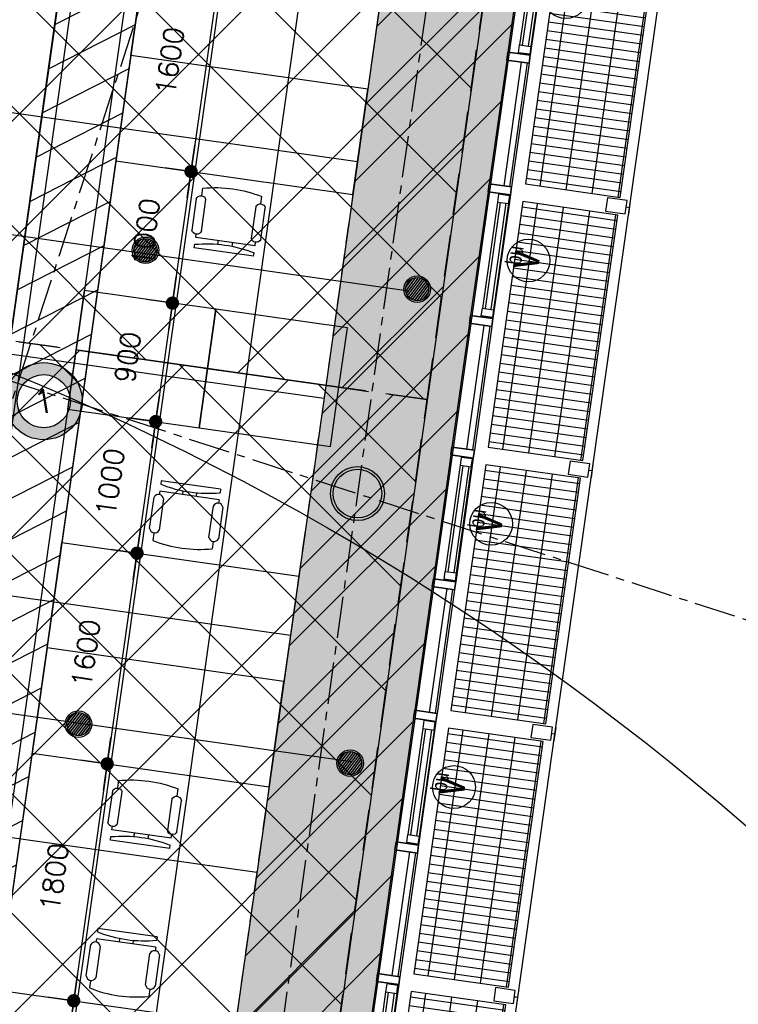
# Model space of a CAD drawing. Header units: millimetres. Extents: x -4106 to 114694, y -37499 to 54647.
# Tile 103 of 109: x 90925 to 96333, y 16290 to 23696. Entities that reach past the tile are written whole.
import ezdxf
from ezdxf.enums import TextEntityAlignment as Align

# ---------------------------------------------------------------- set-up
doc = ezdxf.new("R2010")
doc.units = ezdxf.units.MM
doc.header["$LTSCALE"] = 50
for name, pattern in [('B0301', [25, 12.5, -6.25, 0, -6.25]), ('B0702', [4.6875, 3.125, -1.5625]), ('XREF_05-werkset$0$B0702', [4.6875, 3.125, -1.5625]), ('XREF_STRAMIEN$0$B0201', [50, 31.25, -6.25, 6.25, -6.25])]:
    doc.linetypes.add(name, pattern=pattern)
for name, color, linetype in [('FOK_ BRANDSLANGHASPELS', 2, 'Continuous'), ('FOK_07_STRAMIEN', 13, 'B0301'), ('FOK_08---_MAATVOERING', 2, 'Continuous'), ('FOK_22_BINNENWANDEN', 2, 'Continuous'), ('FOK_82_LOS MEUBILAIR', 1, 'Continuous'), ('XREF_05-werkset$0$AA23NH2-_STAAL', 242, 'Continuous'), ('XREF_05-werkset$0$AI28XH2-_STAAL', 1, 'Continuous'), ('XREF_05-werkset$0$AI31----_BUITENKOZ', 242, 'Continuous'), ('XREF_05-werkset$0$AI31XH4-_ALUMINIUM', 242, 'Continuous'), ('XREF_05-werkset$0$AI32XI--_HOUT', 242, 'Continuous'), ('XREF_05-werkset$0$AL$1A---_ALGEMEEN', 7, 'Continuous'), ('XREF_05-werkset$0$AL21RO0-_GLASPLAAT', 2, 'Continuous'), ('XREF_05-werkset$0$AL23NH2-_STAAL', 1, 'Continuous'), ('XREF_05-werkset$0$AL28XH2-_STAAL', 4, 'Continuous'), ('XREF_05-werkset$0$AL31----_BUITENKOZ', 2, 'Continuous'), ('XREF_05-werkset$0$AL31XH4-_ALUMINIUM', 2, 'Continuous'), ('XREF_05-werkset$0$ALR3OR3-_OPPR30', 242, 'Continuous'), ('XREF_05-werkset$0$AT$1A---_ALGEMEEN', 7, 'Continuous'), ('XREF_05-werkset$0$AT$8A---_HULPLIJNEN', 241, 'Continuous'), ('XREF_05_PLAFOND$0$AA00VV4-_SOLID252', 254, 'Continuous'), ('XREF_05_PLAFOND$0$AA45----_PLAFONDAFW', 1, 'Continuous'), ('XREF_05_PLAFOND$0$AI45----_PLAFONDAFW', 2, 'Continuous'), ('XREF_05_Sprinkler installatie$0$verzonken sprinkler', 6, 'Continuous'), ('XREF_05_Sprinkler installatie$0$WL524---', 4, 'Continuous'), ('XREF_05_Sprinkler installatie$0$WL6516--', 4, 'Continuous'), ('XREF_05_Vloergoot installaties$0$EL6131--_VG', 3, 'Continuous'), ('XREF_05_Vloergoot installaties$0$EL6222--', 3, 'Continuous'), ('XREF_STRAMIEN$0$AL$7A---_STRAMIEN', 1, 'XREF_STRAMIEN$0$B0201')]:
    doc.layers.add(name, color=color, linetype=linetype)
doc.styles.add('FOK-DIM', font='romans.shx')
doc.styles.add('XREF_05-werkset$0$00_100', font='ABTPR.SHX', dxfattribs={"width": 0.8, "height": 120})
doc.styles.add('XREF_05-werkset$0$02_100', font='ABTPR.SHX', dxfattribs={"width": 0.8, "height": 250})
doc.styles.add('XREF_05_Sprinkler installatie$0$Standard', font='txt')
doc.styles.add('XREF_05_Vloergoot installaties$0$BURO-018', font='simplex.shx', dxfattribs={"height": 180})
doc.dimstyles.new('FOK-100', dxfattribs={"dimscale": 100, "dimtxt": 1.5, "dimasz": 1, "dimexe": 2, "dimexo": 0, "dimgap": 2, "dimtad": 1, "dimdec": 0, "dimzin": 11, "dimdsep": 46, "dimtxsty": 'FOK-DIM', "dimblk1": 'DOT', "dimblk2": 'DOT', "dimsah": 1, "dimcen": 2.5, "dimclrd": 256, "dimclre": 256, "dimclrt": 256, "dimadec": 0, "dimazin": 0, "dimtfac": 1, "dimtdec": 0, "dimtix": 1, "dimtmove": 2, "dimatfit": 3, "dimldrblk": 'DOT', "dimfxl": 2, "dimtolj": 1, "dimtzin": 0, "dimarcsym": 0})

# ---------------------------------------------------------------- blocks, each defined once
blk = doc.blocks.new('XREF_05-werkset$0$281B406F')
for radius in [203.2, 183.2]:
    blk.add_circle((0, 0), radius)
blk = doc.blocks.new('XREF_05-werkset$0$V-H-28X00A_09145B1')
at = {"layer": 'XREF_05-werkset$0$AL28XH2-_STAAL'}
blk.add_blockref('XREF_05-werkset$0$281B406F', (93466.9, 20131.3), dxfattribs=at)
blk = doc.blocks.new('XREF_05-werkset$0$281KOF8D')
blk.add_lwpolyline([(-50, -75), (50, -75), (50, 75), (-50, 75)], close=True)
blk = doc.blocks.new('XREF_05-werkset$0$V-H-00-01Z_09145B1')
at = {"layer": 'XREF_05-werkset$0$AA23NH2-_STAAL', "color": 13}
for p, q in [((107.9, -820), (107.9, -100)), ((173.9, -820), (173.9, -100)), ((239.9, -820), (239.9, -100)), ((305.9, -820), (305.9, -100)), ((371.9, -820), (371.9, -100)), ((437.9, -820), (437.9, -100)), ((503.9, -820), (503.9, -100)), ((569.9, -820), (569.9, -100)), ((635.9, -820), (635.9, -100)), ((701.9, -820), (701.9, -100)), ((767.9, -820), (767.9, -100)), ((833.9, -820), (833.9, -100)), ((899.9, -820), (899.9, -100)), ((965.9, -820), (965.9, -100)), ((1031.9, -820), (1031.9, -100)), ((1097.9, -820), (1097.9, -100)), ((1163.9, -820), (1163.9, -100)), ((1229.9, -820), (1229.9, -100)), ((1295.9, -820), (1295.9, -100)), ((1361.9, -820), (1361.9, -100)), ((1427.9, -820), (1427.9, -100)), ((1493.9, -820), (1493.9, -100)), ((1559.9, -820), (1559.9, -100)), ((1625.9, -820), (1625.9, -100)), ((1691.9, -820), (1691.9, -100)), ((1757.9, -820), (1757.9, -100)), ((1823.9, -820), (1823.9, -100)), ((1889.9, -820), (1889.9, -100)), ((67, -211.2), (1933, -211.2)), ((67, -409.2), (1933, -409.2)), ((67, -607.2), (1933, -607.2)), ((67, -805.2), (1933, -805.2))]:
    blk.add_line(p, q, dxfattribs=at)
at = {"layer": 'XREF_05-werkset$0$AI28XH2-_STAAL'}
for p, q in [((-50, -901), (50, -901)), ((1950, -901), (2050, -901))]:
    blk.add_line(p, q, dxfattribs=at)
at = {"layer": 'XREF_05-werkset$0$AL21RO0-_GLASPLAAT', "color": 3}
blk.add_lwpolyline([(0, -900), (2000, -900)], dxfattribs=at)
at = {"layer": 'XREF_05-werkset$0$AL23NH2-_STAAL'}
blk.add_lwpolyline([(1933, -100), (67, -100), (67, -820), (67, -820), (67, -820), (1933, -820), (1933, -100), (1933, -100)], close=True, dxfattribs=at)
at = {"layer": 'XREF_05-werkset$0$AL28XH2-_STAAL'}
for p, q in [((0, -901), (0, -875)), ((2000, -901), (2000, -875))]:
    blk.add_line(p, q, dxfattribs=at)
at = {"layer": 'XREF_05-werkset$0$AL28XH2-_STAAL', "rotation": 180}
for p in [(0, -800), (2000, -800)]:
    blk.add_blockref('XREF_05-werkset$0$281KOF8D', p, dxfattribs=at)
blk = doc.blocks.new('XREF_05-werkset$0$V-K-39-003X_B09145W02')
at = {"color": 0, "linetype": 'ByBlock'}
blk.add_lwpolyline([(60, 9), (60, -161), (0, -161), (0, 9)], close=True, dxfattribs=at)
blk = doc.blocks.new('XREF_05-werkset$0$V-K-39-003S_B09145W02')
at = {"color": 0, "linetype": 'ByBlock'}
blk.add_lwpolyline([(-60, 9), (-60, -161), (0, -161), (0, 9)], close=True, dxfattribs=at)
blk = doc.blocks.new('XREF_05-werkset$0$V-K-39-005X_B09145W02')
at = {"color": 0}
blk.add_lwpolyline([(67, 0), (67, -85), (0, -85), (0, 0)], close=True, dxfattribs=at)
blk = doc.blocks.new('XREF_05-werkset$0$V-K-39-005S_B09145W02')
at = {"color": 0}
blk.add_lwpolyline([(-67, 0), (-67, -85), (0, -85), (0, 0)], close=True, dxfattribs=at)
blk = doc.blocks.new('XREF_05-werkset$0$V-H-31-00JS_B09145W02')
at = {"layer": 'XREF_05-werkset$0$AI31XH4-_ALUMINIUM'}
for p, q in [((-60, 89.5), (-1000, 89.5)), ((-127, 9.5), (-933, 9.5)), ((-60, -80.5), (-1000, -80.5)), ((-127, -75.5), (-933, -75.5))]:
    blk.add_line(p, q, dxfattribs=at)
at = {"layer": 'XREF_05-werkset$0$AL$1A---_ALGEMEEN'}
blk.add_circle((-530, -284), 161, dxfattribs=at)
at = {"layer": 'XREF_05-werkset$0$AL31XH4-_ALUMINIUM'}
for p, q in [((-127, -10.5), (-933, -10.5)), ((-127, -55.5), (-933, -55.5))]:
    blk.add_line(p, q, dxfattribs=at)
for name, p in [('XREF_05-werkset$0$V-K-39-003X_B09145W02', (-1060, 80.5)), ('XREF_05-werkset$0$V-K-39-003S_B09145W02', (0, 80.5))]:
    blk.add_blockref(name, p, dxfattribs=at)
at = {"layer": 'XREF_05-werkset$0$AL31XH4-_ALUMINIUM', "xscale": 0.8955223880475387}
for name, p in [('XREF_05-werkset$0$V-K-39-005X_B09145W02', (-993, 9.5)), ('XREF_05-werkset$0$V-K-39-005S_B09145W02', (-67, 9.5))]:
    blk.add_blockref(name, p, dxfattribs=at)
at = {"layer": 'XREF_05-werkset$0$AT$1A---_ALGEMEEN', "color": 7, "style": 'XREF_05-werkset$0$02_100', "width": 0.8}
blk.add_text('v', height=250, dxfattribs=at).set_placement((-530, -241.4), align=Align.MIDDLE_CENTER)
at = {"layer": 'XREF_05-werkset$0$AT$8A---_HULPLIJNEN', "color": 1, "style": 'XREF_05-werkset$0$00_100', "width": 0.8}
blk.add_text('bu', height=120, dxfattribs=at).set_placement((-577.2, -233.8))
blk = doc.blocks.new('XREF_05-werkset$0$V-H-31-00KS_B09145W02')
at = {"layer": 'XREF_05-werkset$0$AI31----_BUITENKOZ'}
for p, q in [((-60, 89.5), (-1000, 89.5)), ((-60, -80.5), (-1000, -80.5))]:
    blk.add_line(p, q, dxfattribs=at)
at = {"layer": 'XREF_05-werkset$0$AL31----_BUITENKOZ'}
for p, q in [((-60, -20.5), (-1000, -20.5)), ((-60, -65.5), (-1000, -65.5))]:
    blk.add_line(p, q, dxfattribs=at)
for name, p in [('XREF_05-werkset$0$V-K-39-003X_B09145W02', (-1060, 80.5)), ('XREF_05-werkset$0$V-K-39-003S_B09145W02', (0, 80.5))]:
    blk.add_blockref(name, p, dxfattribs=at)
blk = doc.blocks.new('XREF_05-werkset')
at = {"layer": 'XREF_05-werkset$0$AI32XI--_HOUT'}
blk.add_lwpolyline([(31191.2, 21079.5), (22128, 21565.5), (24131.3, 36864.7), (96260.6, 36864.7), (87026.7, -28343), (68249.8, -22249.2)], dxfattribs=at)
at = {"layer": 'XREF_05-werkset$0$ALR3OR3-_OPPR30', "linetype": 'XREF_05-werkset$0$B0702'}
blk.add_lwpolyline([(60436.3, 20098.9), (31231.4, 21828.4), (22996.8, 22270), (24807, 36094.7), (95373.9, 36094.7), (86392.8, -27327.7), (68973.9, -21674.7), (69214.5, 10715.9, 0.399143)], format="xyb", close=True, dxfattribs=at)
blk.add_blockref('XREF_05-werkset$0$V-H-28X00A_09145B1', (0, 0))
at = {"rotation": 81.940000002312}
for name, p in [('XREF_05-werkset$0$V-H-31-00JS_B09145W02', (94827.4, 24429.4)), ('XREF_05-werkset$0$V-H-31-00KS_B09145W02', (94687.2, 23439.3)), ('XREF_05-werkset$0$V-H-31-00JS_B09145W02', (94547, 22449.1)), ('XREF_05-werkset$0$V-H-31-00KS_B09145W02', (94406.8, 21459)), ('XREF_05-werkset$0$V-H-31-00JS_B09145W02', (94266.6, 20468.9)), ('XREF_05-werkset$0$V-H-31-00KS_B09145W02', (94126.4, 19478.8)), ('XREF_05-werkset$0$V-H-31-00JS_B09145W02', (93986.2, 18488.6)), ('XREF_05-werkset$0$V-H-31-00KS_B09145W02', (93846, 17498.5)), ('XREF_05-werkset$0$V-H-31-00JS_B09145W02', (93705.8, 16508.4))]:
    blk.add_blockref(name, p, dxfattribs=at)
at = {"color": 4, "rotation": 81.940000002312}
for p in [(94622.5, 22408.1), (94342.1, 20427.9), (94061.7, 18447.7), (93781.3, 16467.4), (93500.8, 14487.2)]:
    blk.add_blockref('XREF_05-werkset$0$V-H-00-01Z_09145B1', p, dxfattribs=at)
blk = doc.blocks.new('XREF_STRAMIEN')
at = {"layer": 'XREF_STRAMIEN$0$AL$7A---_STRAMIEN', "ltscale": 0.2}
for p, q in [((96792.1, 43612.9), (86223.3, -31020.5)), ((24193.2, 42612.9), (99881.1, 18049.7))]:
    blk.add_line(p, q, dxfattribs=at)
blk.add_lwpolyline([(98261.3, 43612.9), (74241, -30401.8)], dxfattribs=at)
blk = doc.blocks.new('XREF_05_PLAFOND')
at = {"layer": 'XREF_05_PLAFOND$0$AA00VV4-_SOLID252'}
h = blk.add_hatch(color=256, dxfattribs=at)
edge = h.paths.add_edge_path(flags=16)
edge.add_line((31231.4, 21828.4), (22996.8, 22270))
edge.add_line((22996.8, 22270), (24807, 36094.7))
edge.add_line((24807, 36094.7), (95373.9, 36094.7))
edge.add_line((95373.9, 36094.7), (86392.8, -27327.7))
edge.add_line((86392.8, -27327.7), (68973.9, -21674.7))
edge.add_line((68973.9, -21674.7), (69214.5, 10715.9))
edge.add_arc((59884.7, 10785.2), 9330, 359.57452, 446.61078)
edge.add_line((60436.3, 20098.9), (31231.4, 21828.4))
edge = h.paths.add_edge_path()
edge.add_line((31161.2, 20520.3), (31177.8, 20829.9))
edge.add_line((31177.8, 20829.9), (60377.7, 19100.6))
edge.add_arc((59884.7, 10785.2), 8330, -0.42547, 86.60747, ccw=False)
edge.add_line((68214.5, 10723.3), (67969.2, -22304.6))
edge.add_line((67969.2, -22304.6), (67939.7, -22395.7))
edge.add_line((67939.7, -22395.7), (87220.1, -28652.8))
edge.add_line((87220.1, -28652.8), (96531.3, 37099.7))
edge.add_line((96531.3, 37099.7), (23925.1, 37099.7))
edge.add_line((23925.1, 37099.7), (21807.3, 20926.8))
edge.add_line((21807.3, 20926.8), (31096.2, 20428.7))
edge.add_line((31096.2, 20428.7), (31101.3, 20523.5))
edge.add_line((31101.3, 20523.5), (31161.2, 20520.3))
at = {"layer": 'XREF_05_PLAFOND$0$AA45----_PLAFONDAFW'}
h = blk.add_hatch(dxfattribs=at)
h.set_pattern_fill('ANSI31', color=256, scale=2200, angle=342.02, style=0)
h.set_pattern_definition([(27.02, (0, 0), (-124.9329, 244.9832), [])])
h.paths.add_polyline_path([(84075.5, -26575.7), (84654.9, -26763.7), (93556.2, 36094.7), (92950.2, 36094.7)])
at = {"layer": 'XREF_05_PLAFOND$0$AI45----_PLAFONDAFW'}
h = blk.add_hatch(dxfattribs=at)
h.set_pattern_fill('_USER,_O', color=256, scale=600, angle=90, pattern_type=0)
h.set_pattern_definition([(81.94, (95233.5, 35104.6), (-594.073, 84.126), [])])
edge = h.paths.add_edge_path(flags=16)
edge.add_arc((41622.2, 26897.4), 5449.9, 0, 360)
h.paths.add_polyline_path([(49933.5, 30177.3), (51533.5, 30177.3), (51533.5, 27777.3), (49933.5, 27777.3)], flags=16)
edge = h.paths.add_edge_path(flags=16)
edge.add_arc((86127.3, 26613.5), 3800, 0, 360)
edge = h.paths.add_edge_path(flags=16)
edge.add_arc((74998.8, -10766.8), 5449.8, 0, 360)
edge = h.paths.add_edge_path()
edge.add_line((31231.4, 21828.4), (22996.8, 22270))
edge.add_line((22996.8, 22270), (24807, 36094.7))
edge.add_line((24807, 36094.7), (95373.9, 36094.7))
edge.add_line((95373.9, 36094.7), (86392.8, -27327.7))
edge.add_line((86392.8, -27327.7), (68973.9, -21674.7))
edge.add_line((68973.9, -21674.7), (69214.5, 10715.9))
edge.add_arc((59884.7, 10785.2), 9330, 359.57452, 446.61078)
edge.add_line((60436.3, 20098.9), (31231.4, 21828.4))
h = blk.add_hatch(dxfattribs=at)
h.set_pattern_fill('_USER,_O', color=256, scale=1800, pattern_type=0)
h.set_pattern_definition([(351.94, (95233.5, 35104.6), (252.378, 1782.22), [])])
edge = h.paths.add_edge_path(flags=16)
edge.add_arc((74998.8, -10766.8), 5449.8, 0, 360)
edge = h.paths.add_edge_path(flags=16)
edge.add_arc((41622.2, 26897.4), 5449.9, 0, 360)
h.paths.add_polyline_path([(49933.5, 30177.3), (51533.5, 30177.3), (51533.5, 27777.3), (49933.5, 27777.3)], flags=16)
edge = h.paths.add_edge_path(flags=16)
edge.add_arc((86127.3, 26613.5), 3800, 0, 360)
edge = h.paths.add_edge_path()
edge.add_line((31231.4, 21828.4), (22996.8, 22270))
edge.add_line((22996.8, 22270), (24807, 36094.7))
edge.add_line((24807, 36094.7), (95373.9, 36094.7))
edge.add_line((95373.9, 36094.7), (86392.8, -27327.7))
edge.add_line((86392.8, -27327.7), (68973.9, -21674.7))
edge.add_line((68973.9, -21674.7), (69214.5, 10715.9))
edge.add_arc((59884.7, 10785.2), 9330, 359.57452, 446.61078)
edge.add_line((60436.3, 20098.9), (31231.4, 21828.4))
at = {"layer": 'XREF_05_PLAFOND$0$AA45----_PLAFONDAFW'}
blk.add_lwpolyline([(84075.5, -26575.7), (84654.9, -26763.7), (93556.2, 36094.7), (92950.2, 36094.7)], close=True, dxfattribs=at)
blk = doc.blocks.new('XREF_05_Sprinkler installatie$0$SP-KOP02')
at = {"color": 0, "linetype": 'Continuous'}
for p, q in [((-0.875, -0.023), (0.023, 0.875)), ((-0.847, -0.219), (0.219, 0.847)), ((-0.843, 0.233), (-0.233, 0.843)), ((-0.786, -0.383), (0.383, 0.786)), ((-0.702, -0.523), (0.523, 0.702)), ((-0.595, -0.641), (0.641, 0.595)), ((-0.469, -0.739), (0.739, 0.469)), ((-0.32, -0.815), (0.815, 0.32)), ((-0.144, -0.863), (0.863, 0.144)), ((0.072, -0.872), (0.872, -0.072)), ((0.381, -0.788), (0.788, -0.381))]:
    blk.add_line(p, q, dxfattribs=at)
at = {"color": 0, "linetype": 'Continuous', "const_width": 0.875}
blk.add_lwpolyline([(-0.438, 0, 1), (0.438, 0, 1)], format="xyb", close=True, dxfattribs=at)
at = {"color": 0, "linetype": 'Continuous'}
for radius in [1, 0.875]:
    blk.add_circle((0, 0), radius, dxfattribs=at)
at = {"color": 0, "linetype": 'Continuous', "style": 'XREF_05_Sprinkler installatie$0$Standard', "flags": 1}
for tag, p in [('SP_MATCODE', (2, 2)), ('SP_TEMP', (2, -3)), ('SP_DOORL', (2, -5)), ('SP_KFACT', (2, -7)), ('SP_SPRHK', (2, -9)), ('SP_KLEP', (2, -11))]:
    blk.add_attdef(tag, p, '', height=1, dxfattribs=at)
blk = doc.blocks.new('XREF_05_Sprinkler installatie')
at = {"layer": 'XREF_05_Sprinkler installatie$0$verzonken sprinkler'}
h = blk.add_hatch(dxfattribs=at)
h.set_pattern_fill('JIS_WOOD', color=256, scale=500, style=0)
h.set_pattern_definition([(45, (3.27, -36464.7), (-250, 250), [])])
h.paths.add_polyline_path([(24807, 36094.7), (95373.9, 36094.7), (86392.8, -27327.1), (68969.3, -21673.2), (69211, 10225.9), (69061.7, 12468.4), (68691.3, 13866.6), (68340.9, 14727.8), (67609, 16018.5), (67276.1, 16479), (66137.8, 17709.9), (64799, 18713.9), (64109.1, 19104.2), (63010.1, 19573.8), (61837.8, 19908.5), (60551.6, 20091.3), (59092.5, 20179.1), (23005.1, 22333.3)], flags=16)
h.paths.add_polyline_path([(24131.3, 36864.7), (96541.6, 37108.7), (87227.5, -28664.7), (68230.9, -22243.1), (68457.4, 9789.2), (68440.3, 11431.8), (68331.7, 12290.1), (67835.2, 13662.2), (67691.2, 14032.7), (66838.9, 15594.2), (65842.1, 16784.9), (63693.8, 18333.6), (62337.4, 18876.6), (59567.3, 19359.3), (56813.6, 19563.8), (22128.1, 21566.8)])
for points in [[(24131.3, 36864.7), (96541.6, 37108.7), (87227.5, -28664.7), (68230.9, -22243.1), (68457.4, 9789.2), (68440.3, 11431.8), (68331.7, 12290.1), (67835.2, 13662.2), (67691.2, 14032.7), (66838.9, 15594.2), (65842.1, 16784.9), (63693.8, 18333.6), (62337.4, 18876.6), (59567.3, 19359.3), (56813.6, 19563.8), (22128.1, 21566.8)], [(24807, 36094.7), (95373.9, 36094.7), (86392.8, -27327.1), (68969.3, -21673.2), (69211, 10225.9), (69061.7, 12468.4), (68691.3, 13866.6), (68340.9, 14727.8), (67609, 16018.5), (67276.1, 16479), (66137.8, 17709.9), (64799, 18713.9), (64109.1, 19104.2), (63010.1, 19573.8), (61837.8, 19908.5), (60551.6, 20091.3), (59092.5, 20179.1), (23005.1, 22333.3)]]:
    blk.add_lwpolyline(points, close=True, dxfattribs=at)
at = {"layer": 'XREF_05_Sprinkler installatie$0$WL524---'}
for p, q in [((88864.4, 22362.7), (93854.1, 21656.2)), ((82436.3, 19671.7), (93425.3, 18115.6))]:
    blk.add_line(p, q, dxfattribs=at)
at = {"layer": 'XREF_05_Sprinkler installatie$0$WL6516--', "xscale": 99.9999999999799, "yscale": 100, "zscale": 100, "rotation": 7.589429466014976}
for p in [(91871.6, 21961.4), (93916.3, 21668.7), (91366.9, 18396.9), (93411.6, 18104.3)]:
    blk.add_blockref('XREF_05_Sprinkler installatie$0$SP-KOP02', p, dxfattribs=at)
blk = doc.blocks.new('XREF_05_Vloergoot installaties$0$E00415')
at = {"linetype": 'Continuous'}
h = blk.add_hatch(color=0, dxfattribs=at)
edge = h.paths.add_edge_path()
edge.add_arc((0, 0), 2.9, 0, 360)
edge = h.paths.add_edge_path(flags=16)
edge.add_arc((0, 0), 2, 0, 360)
at = {"color": 0, "linetype": 'Continuous'}
for radius in [2.9, 2]:
    blk.add_circle((0, 0), radius, dxfattribs=at)
at = {"color": 0, "linetype": 'Continuous', "style": 'XREF_05_Vloergoot installaties$0$BURO-018'}
for tag, p in [('E_GKAST', (0, 8)), ('E_GROEP', (0, 5)), ('E_SGROEP', (4.5, 5))]:
    blk.add_attdef(tag, text='', height=1.8, dxfattribs=at).set_placement(p, align=Align.MIDDLE)
at = {"color": 0, "linetype": 'Continuous', "style": 'XREF_05_Vloergoot installaties$0$BURO-018', "flags": 1}
for tag, p in [('E_VERMCODE', (13, 5)), ('E_MATCODE', (0, 0))]:
    blk.add_attdef(tag, text='', height=1.8, dxfattribs=at).set_placement(p, align=Align.MIDDLE)
blk = doc.blocks.new('XREF_05_Vloergoot installaties')
at = {"layer": 'XREF_05_Vloergoot installaties$0$EL6131--_VG'}
for p, q in [((92915.2, 35130.9), (84340.7, -25462.2)), ((93311.2, 35074.9), (84736.8, -25518.2))]:
    blk.add_line(p, q, dxfattribs=at)
at = {"layer": 'XREF_05_Vloergoot installaties$0$EL6222--'}
ref = blk.add_blockref('XREF_05_Vloergoot installaties$0$E00415', (91106.5, 20826.5), dxfattribs=dict(at, xscale=99.99999999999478, yscale=100, zscale=100, rotation=351.5354125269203))
ref.add_attrib('E_GROEP', '1', dxfattribs={"layer": '0', "color": 1, "linetype": 'Continuous', "height": 180, "rotation": 9.51131, "style": 'XREF_05_Vloergoot installaties$0$BURO-018'}).set_placement((91106.5, 20826.5), align=Align.MIDDLE)
blk = doc.blocks.new('DOT')
at = {"color": 0}
blk.add_line((-2, 0), (2, 0), dxfattribs=at)
at = {"color": 0, "const_width": 0.5}
blk.add_lwpolyline([(-0.25, 0, 1), (0.25, 0, 1)], format="xyb", close=True, dxfattribs=at)
blk = doc.blocks.new('*D60')
at = {"layer": 'Defpoints', "color": 0}
for p in [(92438.9, 24138.3), (92214.6, 22554.1), (92214.6, 22554.1)]:
    blk.add_point(p, dxfattribs=at)
at = {"layer": 'FOK_08---_MAATVOERING', "lineweight": -2}
for p, q in [((92438.9, 24138.3), (92240.9, 24166.4)), ((92424.9, 24039.3), (92228.6, 22653.1)), ((92214.6, 22554.1), (92016.6, 22582.2))]:
    blk.add_line(p, q, dxfattribs=at)
at = {"layer": 'FOK_08---_MAATVOERING', "lineweight": -2, "xscale": 100, "yscale": 100, "zscale": 100}
for p, rotation in [((92438.9, 24138.3), 81.94000000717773), ((92214.6, 22554.1), 261.9400000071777)]:
    blk.add_blockref('DOT', p, dxfattribs=dict(at, rotation=rotation))
at = {"layer": 'FOK_08---_MAATVOERING', "insert": (92054.5, 23384.8), "char_height": 150, "attachment_point": 5, "rotation": 81.94, "style": 'FOK-DIM'}
blk.add_mtext('\\A1;1600', dxfattribs=at)
blk = doc.blocks.new('*D61')
at = {"layer": 'Defpoints', "color": 0}
for p in [(92214.6, 22554.1), (92074.4, 21564), (92074.4, 21564)]:
    blk.add_point(p, dxfattribs=at)
at = {"layer": 'FOK_08---_MAATVOERING', "lineweight": -2}
for p, q in [((92214.6, 22554.1), (92016.6, 22582.2)), ((92200.6, 22455.1), (92088.4, 21663)), ((92074.4, 21564), (91876.4, 21592.1))]:
    blk.add_line(p, q, dxfattribs=at)
at = {"layer": 'FOK_08---_MAATVOERING', "lineweight": -2, "xscale": 100, "yscale": 100, "zscale": 100}
for p, rotation in [((92214.6, 22554.1), 81.94000000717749), ((92074.4, 21564), 261.9400000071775)]:
    blk.add_blockref('DOT', p, dxfattribs=dict(at, rotation=rotation))
at = {"layer": 'FOK_08---_MAATVOERING', "insert": (91872.2, 22097.6), "char_height": 150, "attachment_point": 5, "rotation": 81.94, "style": 'FOK-DIM'}
blk.add_mtext('\\A1;1000', dxfattribs=at)
blk = doc.blocks.new('*D62')
at = {"layer": 'Defpoints', "color": 0}
for p in [(92074.4, 21564), (91948.2, 20672.9), (91948.2, 20672.9)]:
    blk.add_point(p, dxfattribs=at)
at = {"layer": 'FOK_08---_MAATVOERING', "lineweight": -2}
for p, q in [((92074.4, 21564), (91876.4, 21592.1)), ((92060.4, 21465), (91962.2, 20771.9)), ((91948.2, 20672.9), (91750.2, 20700.9))]:
    blk.add_line(p, q, dxfattribs=at)
at = {"layer": 'FOK_08---_MAATVOERING', "lineweight": -2, "xscale": 100, "yscale": 100, "zscale": 100}
for p, rotation in [((92074.4, 21564), 81.94000000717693), ((91948.2, 20672.9), 261.9400000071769)]:
    blk.add_blockref('DOT', p, dxfattribs=dict(at, rotation=rotation))
at = {"layer": 'FOK_08---_MAATVOERING', "insert": (91739, 21157), "char_height": 150, "attachment_point": 5, "rotation": 81.94, "style": 'FOK-DIM'}
blk.add_mtext('\\A1;900', dxfattribs=at)
blk = doc.blocks.new('*D63')
at = {"layer": 'Defpoints', "color": 0}
for p in [(91948.2, 20672.9), (91808, 19682.8), (91808, 19682.8)]:
    blk.add_point(p, dxfattribs=at)
at = {"layer": 'FOK_08---_MAATVOERING', "lineweight": -2}
for p, q in [((91948.2, 20672.9), (91750.2, 20700.9)), ((91934.2, 20573.9), (91822, 19781.8)), ((91808, 19682.8), (91610, 19710.8))]:
    blk.add_line(p, q, dxfattribs=at)
at = {"layer": 'FOK_08---_MAATVOERING', "lineweight": -2, "xscale": 100, "yscale": 100, "zscale": 100}
for p, rotation in [((91948.2, 20672.9), 81.94000000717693), ((91808, 19682.8), 261.9400000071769)]:
    blk.add_blockref('DOT', p, dxfattribs=dict(at, rotation=rotation))
at = {"layer": 'FOK_08---_MAATVOERING', "insert": (91605.8, 20216.4), "char_height": 150, "attachment_point": 5, "rotation": 81.94, "style": 'FOK-DIM'}
blk.add_mtext('\\A1;1000', dxfattribs=at)
blk = doc.blocks.new('*D64')
at = {"layer": 'Defpoints', "color": 0}
for p in [(91808, 19682.8), (91583.6, 18098.6), (91583.6, 18098.6)]:
    blk.add_point(p, dxfattribs=at)
at = {"layer": 'FOK_08---_MAATVOERING', "lineweight": -2}
for p, q in [((91808, 19682.8), (91610, 19710.8)), ((91794, 19583.8), (91597.7, 18197.6)), ((91583.6, 18098.6), (91385.6, 18126.6))]:
    blk.add_line(p, q, dxfattribs=at)
at = {"layer": 'FOK_08---_MAATVOERING', "lineweight": -2, "xscale": 100, "yscale": 100, "zscale": 100}
for p, rotation in [((91808, 19682.8), 81.9400000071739), ((91583.6, 18098.6), 261.9400000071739)]:
    blk.add_blockref('DOT', p, dxfattribs=dict(at, rotation=rotation))
at = {"layer": 'FOK_08---_MAATVOERING', "insert": (91423.5, 18929.2), "char_height": 150, "attachment_point": 5, "rotation": 81.94, "style": 'FOK-DIM'}
blk.add_mtext('\\A1;1600', dxfattribs=at)
blk = doc.blocks.new('*D65')
at = {"layer": 'Defpoints', "color": 0}
for p in [(91583.6, 18098.6), (91331.3, 16316.4), (91331.3, 16316.4)]:
    blk.add_point(p, dxfattribs=at)
at = {"layer": 'FOK_08---_MAATVOERING', "lineweight": -2}
for p, q in [((91583.6, 18098.6), (91385.6, 18126.6)), ((91569.6, 17999.6), (91345.3, 16415.4)), ((91331.3, 16316.4), (91529.3, 16288.3))]:
    blk.add_line(p, q, dxfattribs=at)
at = {"layer": 'FOK_08---_MAATVOERING', "lineweight": -2, "xscale": 100, "yscale": 100, "zscale": 100}
for p, rotation in [((91583.6, 18098.6), 81.9400000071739), ((91331.3, 16316.4), 261.9400000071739)]:
    blk.add_blockref('DOT', p, dxfattribs=dict(at, rotation=rotation))
at = {"layer": 'FOK_08---_MAATVOERING', "insert": (91185.2, 17246), "char_height": 150, "attachment_point": 5, "rotation": 81.94, "style": 'FOK-DIM'}
blk.add_mtext('\\A1;1800', dxfattribs=at)
blk = doc.blocks.new('*D66')
at = {"layer": 'Defpoints', "color": 0}
for p in [(91331.3, 16316.4), (91106.9, 14732.2), (91106.9, 14732.2)]:
    blk.add_point(p, dxfattribs=at)
at = {"layer": 'FOK_08---_MAATVOERING', "lineweight": -2}
for p, q in [((91331.3, 16316.4), (91133.2, 16344.4)), ((91317.2, 16217.4), (91120.9, 14831.2)), ((91106.9, 14732.2), (90908.9, 14760.2))]:
    blk.add_line(p, q, dxfattribs=at)
at = {"layer": 'FOK_08---_MAATVOERING', "lineweight": -2, "xscale": 100, "yscale": 100, "zscale": 100}
for p, rotation in [((91331.3, 16316.4), 81.94000000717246), ((91106.9, 14732.2), 261.9400000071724)]:
    blk.add_blockref('DOT', p, dxfattribs=dict(at, rotation=rotation))
at = {"layer": 'FOK_08---_MAATVOERING', "insert": (90946.8, 15562.8), "char_height": 150, "attachment_point": 5, "rotation": 81.94, "style": 'FOK-DIM'}
blk.add_mtext('\\A1;1600', dxfattribs=at)
blk = doc.blocks.new('WP 1600-800')
at = {"linetype": 'Continuous'}
for p, q in [((701.5, 1636.1), (940, 1636.1)), ((569, 1600.1), (595.5, 1600.1)), ((569, 1600.1), (569, 1149.6)), ((648.5, 1600.1), (675, 1600.1)), ((648.5, 1600.1), (648.5, 1149.6)), ((940, 1564.1), (701.5, 1564.1)), ((966.5, 1600.1), (1022, 1600.1)), ((648.5, 1427.8), (620.3, 1427.8)), ((620.9, 1321.8), (648.5, 1321.8)), ((701.5, 1185.6), (940, 1185.6)), ((569, 1149.6), (595.5, 1149.6)), ((648.5, 1149.6), (675, 1149.6)), ((935.6, 1113), (697.1, 1113)), ((966.5, 1149.6), (1022, 1149.6))]:
    blk.add_line(p, q, dxfattribs=at)
blk.add_lwpolyline([(1133.9, 2274.8), (1933.9, 2274.8), (1933.9, 474.8), (1133.9, 474.8)], close=True)
for centre, radius, start, end in [((712.7, 1600.1), 37.7, 107.28561, 252.71439), ((928.8, 1600.1), 37.7, 287.28561, 72.71439), ((-348.6, 1374.8), 970.6, 346.5803, 13.4197), ((77.9, 1374.8), 970.6, 346.5803, 13.4197), ((710.9, 1148.6), 38.2, 104.35438, 248.70731), ((926.1, 1150), 38.2, 284.35438, 68.70731)]:
    blk.add_arc(centre, radius, start, end, dxfattribs=at)
blk = doc.blocks.new('A$C4D8164B4')
at = {"layer": 'FOK_ BRANDSLANGHASPELS', "color": 2}
blk.add_circle((20000, 20000), 20000, dxfattribs=at)
blk = doc.blocks.new('kast')
at = {"layer": 'FOK_82_LOS MEUBILAIR'}
blk.add_lwpolyline([(-1052.2, -305.5), (-62.1, -445.7), (1, -0.1), (-989.1, 140.1)], close=True, dxfattribs=at)

msp = doc.modelspace()

# ---------------------------------------------------------------- hatches: boundary and pattern name
at = {"layer": 'FOK_08---_MAATVOERING'}
h = msp.add_hatch(dxfattribs=at)
h.set_pattern_fill('ANSI37', color=254, scale=200, style=0)
h.set_pattern_definition([(45, (15936.6, -7993.9), (-449.013, 449.013), []), (135, (15936.6, -7993.9), (-449.013, -449.013), [])])
h.paths.add_polyline_path([(91564.1, 29160.6), (90456.4, 21338.6), (93990.8, 20838.1), (95098.5, 28660.1)])
h = msp.add_hatch(dxfattribs=at)
h.set_pattern_fill('ANSI37', color=254, scale=200, style=0)
h.set_pattern_definition([(45, (14914.84, -16635.76), (-449.013, 449.013), []), (135, (14914.84, -16635.76), (-449.013, -449.013), [])])
h.paths.add_polyline_path([(87040.5, 21822.4), (85771.6, 12861.8), (92721.9, 11877.5), (93990.8, 20838.1)])

# ---------------------------------------------------------------- linework, layer by layer
at = {"layer": 'FOK_08---_MAATVOERING', "color": 13, "linetype": 'B0702', "ltscale": 2}
for points in [[(91564.1, 29160.6), (90456.4, 21338.6), (93990.8, 20838.1), (95098.5, 28660.1), (91564.1, 29160.6)], [(87040.5, 21822.4), (85771.6, 12861.8), (92721.9, 11877.5), (93990.8, 20838.1), (87040.5, 21822.4)]]:
    msp.add_lwpolyline(points, dxfattribs=at)

# ---------------------------------------------------------------- block references
for name in ['XREF_05_Sprinkler installatie', 'XREF_05_PLAFOND', 'XREF_05_Vloergoot installaties']:
    msp.add_blockref(name, (0, 0))
at = {"layer": 'FOK_ BRANDSLANGHASPELS'}
for p in [(65187.1, 382.2), (63286.4, -17476.2)]:
    msp.add_blockref('A$C4D8164B4', p, dxfattribs=at)
at = {"layer": 'FOK_07_STRAMIEN'}
msp.add_blockref('XREF_STRAMIEN', (0, 0), dxfattribs=at)
at = {"layer": 'FOK_22_BINNENWANDEN'}
msp.add_blockref('XREF_05-werkset', (0, 0), dxfattribs=at)
at = {"layer": 'FOK_82_LOS MEUBILAIR', "rotation": 261.9399999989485}
for p in [(91563, 25407.6), (90932.1, 20952), (90455.3, 17585.6)]:
    msp.add_blockref('WP 1600-800', p, dxfattribs=at)
at = {"layer": 'FOK_82_LOS MEUBILAIR', "xscale": -1, "rotation": 261.9399999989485}
for p in [(91020.7, 21578), (90389.8, 17122.4)]:
    msp.add_blockref('WP 1600-800', p, dxfattribs=at)
at = {"layer": 'FOK_82_LOS MEUBILAIR'}
for p in [(92399.7, 21517.9), (93389.8, 21377.7), (92336.6, 21072.4), (93326.7, 20932.2)]:
    msp.add_blockref('kast', p, dxfattribs=at)

# ---------------------------------------------------------------- dimensions: what is measured, and where the dimension line sits
at = {"layer": 'FOK_08---_MAATVOERING'}
for base, p1, p2, picture, middle in [((92214.6, 22554.1), (92438.9, 24138.3), (92214.6, 22554.1), '*D60', (92054.5, 23384.8)), ((92074.4, 21564), (92214.6, 22554.1), (92074.4, 21564), '*D61', (91872.2, 22097.6)), ((91948.2, 20672.9), (92074.4, 21564), (91948.2, 20672.9), '*D62', (91739, 21157)), ((91808, 19682.8), (91948.2, 20672.9), (91808, 19682.8), '*D63', (91605.8, 20216.4)), ((91583.6, 18098.6), (91808, 19682.8), (91583.6, 18098.6), '*D64', (91423.5, 18929.2)), ((91331.3, 16316.4), (91583.6, 18098.6), (91331.3, 16316.4), '*D65', (91185.2, 17246)), ((91106.9, 14732.2), (91331.3, 16316.4), (91106.9, 14732.2), '*D66', (90946.8, 15562.8))]:
    dim = msp.add_linear_dim(base=base, p1=p1, p2=p2, angle=81.94, dimstyle='FOK-100', dxfattribs=at)
    dim.commit()
    dim.dimension.update_dxf_attribs({"geometry": picture, "text_midpoint": middle})

doc.saveas('drawing.dxf')
